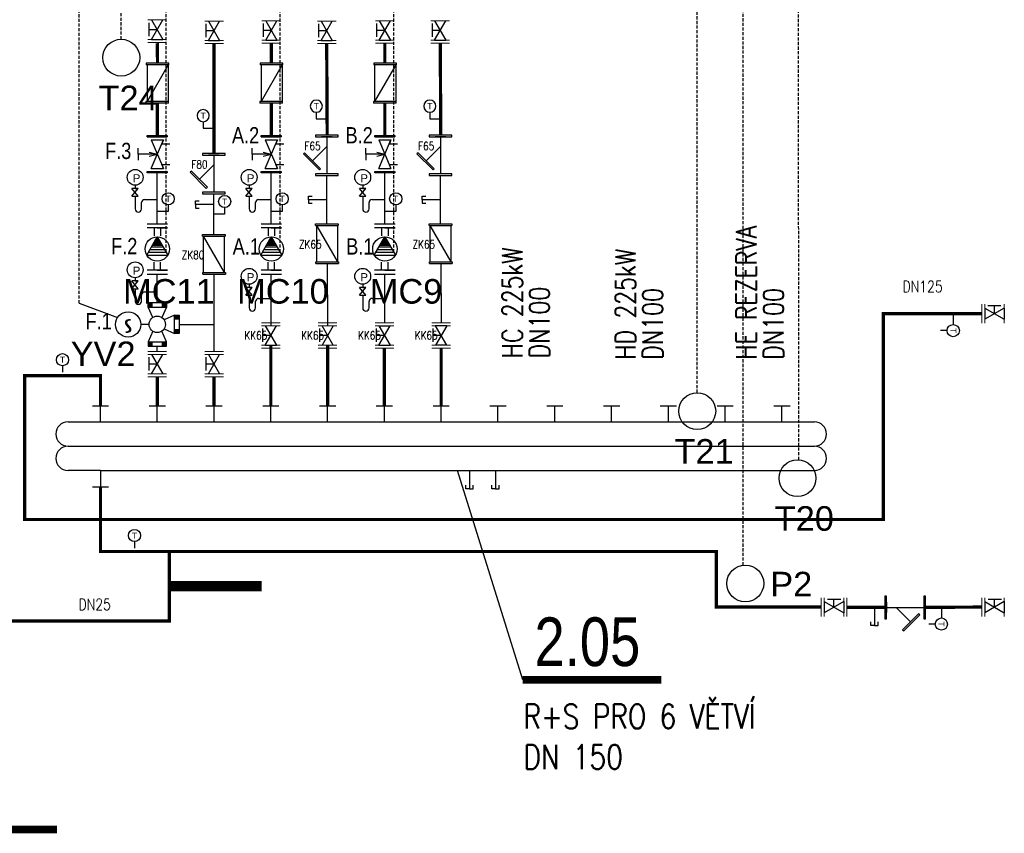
# Model space of a CAD drawing. Header units: millimetres. Extents: x 16 to 2801, y 7797 to 8217.
# Tile 9 of 18: x 2248 to 2328, y 7976 to 8042. Entities that reach past the tile are written whole.
import ezdxf
from ezdxf.enums import TextEntityAlignment as Align

# ---------------------------------------------------------------- set-up
doc = ezdxf.new("R2010")
doc.units = ezdxf.units.MM
for name, pattern in [('ACAD_ISO04W100', [30, 24, -3, 0, -3]), ('DASHED', [19.05, 12.7, -6.35]), ('ČÁRKOVANÁ', [19.05, 12.7, -6.35]), ('ČÁRKOVANÁ2', [0.375, 0.25, -0.125])]:
    doc.linetypes.add(name, pattern=pattern)
for name, color, linetype in [('CH_armatury', 7, 'Continuous'), ('G armatury', 7, 'Continuous'), ('NWT_UT_POZICE', 32, 'Continuous'), ('NWT_UT_PRIV', 1, 'Continuous'), ('NWT_UT_TEXT', 90, 'Continuous'), ('NWT_UT_ZARIZENI', 4, 'Continuous'), ('NWT_UT_ZARIZENÍ', 4, 'Continuous'), ('NWT_UT_ZPÁT', 150, 'DASHED'), ('Přístroje MaR', 1, 'Continuous'), ('UT_POZICE', 1, 'Continuous'), ('UT_SV', 3, 'ACAD_ISO04W100'), ('UT_TEXT', 90, 'Continuous')]:
    doc.layers.add(name, color=color, linetype=linetype)
doc.layers.add('G-TECHOLOGIE', color=6, linetype='Continuous', lineweight=20)
doc.layers.add('NEKO_armatury', color=7, linetype='Continuous', lineweight=25)
doc.styles.add('ARIAL', font='arial.ttf', dxfattribs={"width": 0.8})
doc.styles.add('ROMANS', font='romans.shx', dxfattribs={"width": 0.8})
doc.styles.get("Standard").update_dxf_attribs({"font": 'arial.ttf'})

# ---------------------------------------------------------------- blocks, each defined once
blk = doc.blocks.new('Vypouštěcí ventil')
at = {"layer": 'NEKO_armatury', "color": 0, "lineweight": -3}
for p, q in [((0, 0), (0, -5)), ((-1, -5), (-1, -4)), ((0, -5), (-1, -5)), ((0, -5), (1, -5)), ((1, -5), (1, -4))]:
    blk.add_line(p, q, dxfattribs=at)
blk = doc.blocks.new('TEPLOMĚR')
at = {"layer": 'NEKO_armatury', "color": 0, "lineweight": -3}
blk.add_line((0, 3.75), (0, 1.07), dxfattribs=at)
blk.add_circle((0, 6.25), 2.5, dxfattribs=at)
blk.add_text('T', height=2.5, dxfattribs=at).set_placement((0, 6.25), align=Align.MIDDLE_CENTER)
blk = doc.blocks.new('A$C64BC6BFD')
at = {"layer": 'CH_armatury'}
for p, q in [((-239.1, 32.5), (-239.1, -32.5)), ((-10, 0), (-239.1, 0)), ((-10, 32.5), (-10, -32.5)), ((-69.8, -0.1), (-158.3, -88.4))]:
    blk.add_line(p, q, dxfattribs=at)
for points in [[(-239.1, -70), (-249.1, -70), (-249.1, 70), (-239.1, 70)], [(0, -70), (-10, -70), (-10, 70), (0, 70)], [(-108.8, -137.9), (-115.8, -145), (-214.8, -46), (-207.8, -38.9)]]:
    blk.add_lwpolyline(points, close=True, dxfattribs=at)
blk = doc.blocks.new('MANOMETR SMYČKA')
at = {"layer": 'NEKO_armatury', "lineweight": -3}
for p, q in [((-7.8, 4.55), (-10.4, 4.55)), ((-10.4, 1.3), (-7.8, 4.55)), ((-7.8, 1.3), (-10.4, 4.55)), ((-9.1, 5.85), (-9.1, 4.55)), ((-9.1, 4.55), (-7.8, 4.55)), ((-10.4, 1.3), (-7.8, 1.3)), ((-9.1, 1.3), (-9.1, -3.9)), ((-5.2, 0), (0, 0)), ((-6.5, -3.9), (-6.5, -1.3)), ((-7.8, -5.2), (-7.8, -5.2))]:
    blk.add_line(p, q, dxfattribs=at)
blk.add_circle((-9.1, 9.1), 3.25, dxfattribs=at)
for centre, start, end in [((-7.8, -3.9), 180, 270), ((-7.8, -3.9), 270, 0), ((-5.2, -1.3), 90, 180)]:
    blk.add_arc(centre, 1.3, start, end, dxfattribs=at)
at = {"color": 7}
blk.add_text('P', height=3.35, dxfattribs=at).set_placement((-10.06, 7.04))
blk = doc.blocks.new('ČERPADLO S PLYNULOU ZMĚNOU OTÁČEK (PŘÍRUBOVÉ)')
at = {"layer": 'NEKO_armatury', "lineweight": -3}
blk.add_hatch(color=256, dxfattribs=at).paths.add_polyline_path([(26043.94, 27754.68), (26042.58, 27752.34), (26045.29, 27752.34)])
for p, q in [((26040.79, 27758.68), (26047.09, 27758.68)), ((26047.09, 27757.43), (26040.79, 27757.43)), ((26043.94, 27757.43), (26042.06, 27757.43)), ((26043.94, 27757.43), (26042.94, 27757.43)), ((26042.94, 27757.43), (26042.94, 27755.01)), ((26043.94, 27757.43), (26045.81, 27757.43)), ((26043.94, 27757.43), (26047.09, 27757.43)), ((26043.94, 27757.43), (26044.94, 27757.43)), ((26044.94, 27757.43), (26044.94, 27755.01)), ((26040.69, 27749.05), (26043.94, 27754.68)), ((26043.94, 27754.68), (26047.19, 27749.05)), ((26041.69, 27750.8), (26046.18, 27750.8)), ((26042.12, 27751.53), (26045.76, 27751.53)), ((26042.46, 27752.13), (26045.41, 27752.13)), ((26042.58, 27752.34), (26045.29, 27752.34)), ((26040.69, 27749.05), (26047.19, 27749.05)), ((26041.2, 27749.95), (26046.67, 27749.95)), ((26047.09, 27744.43), (26040.79, 27744.43)), ((26043.94, 27744.43), (26042.06, 27744.43)), ((26042.94, 27744.43), (26042.94, 27746.84)), ((26043.94, 27744.43), (26042.94, 27744.43)), ((26043.94, 27744.43), (26045.81, 27744.43)), ((26043.94, 27744.43), (26047.09, 27744.43)), ((26043.94, 27744.43), (26044.94, 27744.43)), ((26044.94, 27744.43), (26044.94, 27746.84)), ((26040.79, 27743.18), (26047.09, 27743.18))]:
    blk.add_line(p, q, dxfattribs=at)
blk.add_circle((26043.94, 27750.93), 3.75, dxfattribs=at)
blk = doc.blocks.new('ČERPADLO-E PŘÍBUBOVÉ')
at = {"layer": 'NEKO_armatury', "lineweight": -3}
blk.add_blockref('ČERPADLO S PLYNULOU ZMĚNOU OTÁČEK (PŘÍRUBOVÉ)', (-26043.94, -27743.18), dxfattribs=at)
blk = doc.blocks.new('RUČNÍ REGULAČNÍ VENTIL PŘÍRUBOVÝ')
at = {"layer": 'NEKO_armatury', "color": 0, "lineweight": -3}
for p, q in [((-3.08, 10.75), (3.08, 10.75)), ((-1.88, 9.75), (1.88, 9.75)), ((-1.88, 1), (1.88, 9.75)), ((-1.88, 9.75), (1.88, 1)), ((1.88, 9.75), (1.39, 8.6)), ((-5.9, 5.38), (-5.9, 7.25)), ((1.39, 8.6), (3.89, 8.6)), ((-2.5, 5.38), (-5.9, 5.38)), ((-5.9, 5.38), (-5.9, 3.5)), ((-2.5, 5.99), (0, 5.38)), ((-2.5, 4.74), (0, 5.38)), ((0, 5.38), (-2.5, 5.38)), ((-3.08, 0), (3.08, 0)), ((-1.88, 1), (1.88, 1)), ((1.88, 1), (1.4, 2.16)), ((1.4, 2.16), (3.9, 2.16))]:
    blk.add_line(p, q, dxfattribs=at)
at = {"layer": 'NEKO_armatury', "color": 0}
for points in [[(-3.08, 10.75), (-3.08, 11.15), (3.08, 11.15), (3.08, 10.75), (-3.08, 10.75)], [(-3.08, -0.4), (-3.08, 0), (3.08, 0), (3.08, -0.4), (-3.08, -0.4)]]:
    blk.add_lwpolyline(points, dxfattribs=at)
blk = doc.blocks.new('A$C00DB090D')
at = {"layer": 'CH_armatury', "color": 0}
for p, q in [((71.7, 244.6), (-68.3, 244.6)), ((-68.3, 244.6), (-68.3, 234.6)), ((71.7, 234.6), (71.7, 244.6)), ((71.7, 234.6), (-68.3, 234.6)), ((-63.1, 234.6), (-63.1, 10)), ((66.6, 234.6), (-63.1, 10)), ((53, 234.6), (-49.5, 234.6)), ((66.6, 234.6), (66.6, 10)), ((70, 10), (-70, 10)), ((-70, 10), (-70, 0)), ((70, 0), (-70, 0)), ((51.2, 0), (-51.2, 0)), ((70, 0), (70, 10))]:
    blk.add_line(p, q, dxfattribs=at)

msp = doc.modelspace()

# ---------------------------------------------------------------- linework, layer by layer
at = {"layer": 'CH_armatury', "color": 251}
for p, q in [((2273.105, 8032.325, 61940.741), (2272.247, 8032.325, 61940.741)), ((2272.676, 8032.325, 61940.741), (2272.676, 8029.3, 61940.741)), ((2282.345, 8032.325, 61940.741), (2281.487, 8032.325, 61940.741)), ((2281.916, 8032.325, 61940.741), (2281.916, 8029.3, 61940.741)), ((2272.675, 8031.535, 61940.741), (2271.509, 8030.367, 61940.741)), ((2281.915, 8031.535, 61940.741), (2280.749, 8030.367, 61940.741)), ((2263.902, 8030.83, 61940.741), (2263.044, 8030.83, 61940.741)), ((2263.473, 8030.83, 61940.741), (2263.473, 8027.805, 61940.741)), ((2263.471, 8030.041, 61940.741), (2262.306, 8028.873, 61940.741)), ((2273.105, 8029.3, 61940.741), (2272.247, 8029.3, 61940.741)), ((2282.345, 8029.3, 61940.741), (2281.487, 8029.3, 61940.741)), ((2263.902, 8027.805, 61940.741), (2263.044, 8027.805, 61940.741)), ((2271.752, 8025.242, 61940.741), (2273.6, 8025.242, 61940.741)), ((2271.752, 8025.11, 61940.741), (2271.752, 8025.242, 61940.741)), ((2271.752, 8025.11, 61940.741), (2273.6, 8025.11, 61940.741)), ((2271.82, 8025.11, 61940.741), (2271.82, 8022.144, 61940.741)), ((2271.82, 8025.11, 61940.741), (2273.532, 8022.144, 61940.741)), ((2272, 8025.11, 61940.741), (2273.353, 8025.11, 61940.741)), ((2273.532, 8025.11, 61940.741), (2273.532, 8022.144, 61940.741)), ((2273.6, 8025.242, 61940.741), (2273.6, 8025.11, 61940.741)), ((2280.992, 8025.242, 61940.741), (2282.84, 8025.242, 61940.741)), ((2280.992, 8025.11, 61940.741), (2280.992, 8025.242, 61940.741)), ((2280.992, 8025.11, 61940.741), (2282.84, 8025.11, 61940.741)), ((2281.06, 8025.11, 61940.741), (2281.06, 8022.144, 61940.741)), ((2281.06, 8025.11, 61940.741), (2282.772, 8022.144, 61940.741)), ((2281.24, 8025.11, 61940.741), (2282.593, 8025.11, 61940.741)), ((2282.772, 8025.11, 61940.741), (2282.772, 8022.144, 61940.741)), ((2282.84, 8025.242, 61940.741), (2282.84, 8025.11, 61940.741)), ((2262.549, 8024.379, 61940.741), (2264.397, 8024.379, 61940.741)), ((2262.549, 8024.247, 61940.741), (2262.549, 8024.379, 61940.741)), ((2262.549, 8024.247, 61940.741), (2264.397, 8024.247, 61940.741)), ((2262.617, 8024.247, 61940.741), (2262.617, 8021.282, 61940.741)), ((2262.617, 8024.247, 61940.741), (2264.329, 8021.282, 61940.741)), ((2262.796, 8024.247, 61940.741), (2264.149, 8024.247, 61940.741)), ((2264.329, 8024.247, 61940.741), (2264.329, 8021.282, 61940.741)), ((2264.397, 8024.379, 61940.741), (2264.397, 8024.247, 61940.741)), ((2271.775, 8022.144, 61940.741), (2273.623, 8022.144, 61940.741)), ((2271.775, 8022.012, 61940.741), (2271.775, 8022.144, 61940.741)), ((2271.775, 8022.012, 61940.741), (2273.623, 8022.012, 61940.741)), ((2272.022, 8022.012, 61940.741), (2273.375, 8022.012, 61940.741)), ((2273.623, 8022.144, 61940.741), (2273.623, 8022.012, 61940.741)), ((2281.015, 8022.144, 61940.741), (2282.863, 8022.144, 61940.741)), ((2281.015, 8022.012, 61940.741), (2281.015, 8022.144, 61940.741)), ((2281.015, 8022.012, 61940.741), (2282.863, 8022.012, 61940.741)), ((2281.262, 8022.012, 61940.741), (2282.615, 8022.012, 61940.741)), ((2282.863, 8022.144, 61940.741), (2282.863, 8022.012, 61940.741)), ((2262.571, 8021.282, 61940.741), (2264.419, 8021.282, 61940.741)), ((2262.571, 8021.15, 61940.741), (2262.571, 8021.282, 61940.741)), ((2262.571, 8021.15, 61940.741), (2264.419, 8021.15, 61940.741)), ((2262.819, 8021.15, 61940.741), (2264.172, 8021.15, 61940.741)), ((2264.419, 8021.282, 61940.741), (2264.419, 8021.15, 61940.741))]:
    msp.add_line(p, q, dxfattribs=at)
at = {"layer": 'CH_armatury', "color": 251, "elevation": 61940.741}
for points in [[(2271.752, 8032.457), (2271.752, 8032.325), (2273.6, 8032.325), (2273.6, 8032.457)], [(2280.992, 8032.457), (2280.992, 8032.325), (2282.84, 8032.325), (2282.84, 8032.457)], [(2270.856, 8031.021), (2270.763, 8030.927), (2272.069, 8029.621), (2272.163, 8029.714)], [(2280.096, 8031.021), (2280.003, 8030.927), (2281.309, 8029.621), (2281.403, 8029.714)], [(2262.549, 8030.962), (2262.549, 8030.83), (2264.397, 8030.83), (2264.397, 8030.962)], [(2261.652, 8029.526), (2261.559, 8029.433), (2262.866, 8028.126), (2262.959, 8028.219)], [(2271.752, 8029.3), (2271.752, 8029.168), (2273.6, 8029.168), (2273.6, 8029.3)], [(2280.992, 8029.3), (2280.992, 8029.168), (2282.84, 8029.168), (2282.84, 8029.3)], [(2262.549, 8027.805), (2262.549, 8027.673), (2264.397, 8027.673), (2264.397, 8027.805)]]:
    msp.add_lwpolyline(points, close=True, dxfattribs=at)
at = {"layer": 'G armatury', "color": 251}
for p, q in [((2258.23, 8040.522, 61940.741), (2258.23, 8041.598, 61940.741)), ((2258.418, 8041.828, 61940.741), (2259.332, 8040.246, 61940.741)), ((2258.418, 8040.246, 61940.741), (2259.332, 8041.828, 61940.741)), ((2262.85, 8040.433, 61940.741), (2262.85, 8041.51, 61940.741)), ((2263.038, 8041.739, 61940.741), (2263.952, 8040.157, 61940.741)), ((2263.038, 8040.157, 61940.741), (2263.952, 8041.739, 61940.741)), ((2267.507, 8040.458, 61940.741), (2267.507, 8041.534, 61940.741)), ((2267.695, 8041.764, 61940.741), (2268.609, 8040.182, 61940.741)), ((2267.695, 8040.182, 61940.741), (2268.609, 8041.764, 61940.741)), ((2272.015, 8040.433, 61940.741), (2272.015, 8041.51, 61940.741)), ((2272.204, 8041.739, 61940.741), (2273.117, 8040.157, 61940.741)), ((2272.204, 8040.157, 61940.741), (2273.117, 8041.739, 61940.741)), ((2276.747, 8040.458, 61940.741), (2276.747, 8041.534, 61940.741)), ((2276.935, 8041.764, 61940.741), (2277.849, 8040.182, 61940.741)), ((2276.935, 8040.182, 61940.741), (2277.849, 8041.764, 61940.741)), ((2281.255, 8040.458, 61940.741), (2281.255, 8041.534, 61940.741)), ((2281.443, 8041.764, 61940.741), (2282.357, 8040.182, 61940.741)), ((2281.443, 8040.182, 61940.741), (2282.357, 8041.764, 61940.741)), ((2258.875, 8041.037, 61940.741), (2258.23, 8041.037, 61940.741)), ((2263.495, 8040.948, 61940.741), (2262.85, 8040.948, 61940.741)), ((2268.152, 8040.973, 61940.741), (2267.507, 8040.973, 61940.741)), ((2272.66, 8040.948, 61940.741), (2272.015, 8040.948, 61940.741)), ((2277.392, 8040.973, 61940.741), (2276.747, 8040.973, 61940.741)), ((2281.9, 8040.973, 61940.741), (2281.255, 8040.973, 61940.741)), ((2258.418, 8040.246, 61940.741), (2259.332, 8040.246, 61940.741)), ((2263.038, 8040.157, 61940.741), (2263.952, 8040.157, 61940.741)), ((2267.695, 8040.182, 61940.741), (2268.609, 8040.182, 61940.741)), ((2272.204, 8040.157, 61940.741), (2273.117, 8040.157, 61940.741)), ((2276.935, 8040.182, 61940.741), (2277.849, 8040.182, 61940.741)), ((2281.443, 8040.182, 61940.741), (2282.357, 8040.182, 61940.741)), ((2326.203, 8018.385, 61940.741), (2326.203, 8017.471, 61940.741)), ((2326.203, 8018.385, 61940.741), (2327.785, 8017.471, 61940.741)), ((2327.785, 8018.385, 61940.741), (2326.203, 8017.471, 61940.741)), ((2327.51, 8018.573, 61940.741), (2326.433, 8018.573, 61940.741)), ((2326.994, 8017.928, 61940.741), (2326.994, 8018.573, 61940.741)), ((2327.785, 8018.385, 61940.741), (2327.785, 8017.471, 61940.741)), ((2267.47, 8015.642, 61940.741), (2267.47, 8016.718, 61940.741)), ((2267.659, 8016.948, 61940.741), (2268.572, 8015.366, 61940.741)), ((2267.659, 8015.366, 61940.741), (2268.572, 8016.948, 61940.741)), ((2272.09, 8015.642, 61940.741), (2272.09, 8016.718, 61940.741)), ((2273.192, 8016.948, 61940.741), (2272.279, 8015.366, 61940.741)), ((2273.192, 8015.366, 61940.741), (2272.279, 8016.948, 61940.741)), ((2276.71, 8015.642, 61940.741), (2276.71, 8016.718, 61940.741)), ((2276.899, 8016.948, 61940.741), (2277.812, 8016.948, 61940.741)), ((2276.899, 8016.948, 61940.741), (2277.812, 8015.366, 61940.741)), ((2276.899, 8015.366, 61940.741), (2277.812, 8016.948, 61940.741)), ((2281.33, 8015.642, 61940.741), (2281.33, 8016.718, 61940.741)), ((2282.432, 8016.948, 61940.741), (2281.519, 8016.948, 61940.741)), ((2282.432, 8016.948, 61940.741), (2281.519, 8015.366, 61940.741)), ((2282.432, 8015.366, 61940.741), (2281.519, 8016.948, 61940.741)), ((2268.115, 8016.157, 61940.741), (2267.47, 8016.157, 61940.741)), ((2272.735, 8016.157, 61940.741), (2272.09, 8016.157, 61940.741)), ((2277.355, 8016.157, 61940.741), (2276.71, 8016.157, 61940.741)), ((2281.975, 8016.157, 61940.741), (2281.33, 8016.157, 61940.741)), ((2267.659, 8015.366, 61940.741), (2268.572, 8015.366, 61940.741)), ((2276.899, 8015.366, 61940.741), (2277.812, 8015.366, 61940.741)), ((2282.432, 8015.366, 61940.741), (2281.519, 8015.366, 61940.741)), ((2258.23, 8013.301, 61940.741), (2258.23, 8014.377, 61940.741)), ((2258.419, 8014.607, 61940.741), (2259.332, 8013.025, 61940.741)), ((2258.419, 8013.025, 61940.741), (2259.332, 8014.607, 61940.741)), ((2262.85, 8013.301, 61940.741), (2262.85, 8014.377, 61940.741)), ((2263.039, 8014.607, 61940.741), (2263.952, 8013.025, 61940.741)), ((2263.039, 8013.025, 61940.741), (2263.952, 8014.607, 61940.741)), ((2258.875, 8013.816, 61940.741), (2258.23, 8013.816, 61940.741)), ((2263.495, 8013.816, 61940.741), (2262.85, 8013.816, 61940.741)), ((2314.721, 7994.509, 61940.741), (2313.139, 7993.596, 61940.741)), ((2313.139, 7994.509, 61940.741), (2313.139, 7993.596, 61940.741)), ((2313.139, 7994.509, 61940.741), (2314.721, 7993.596, 61940.741)), ((2313.415, 7994.698, 61940.741), (2314.492, 7994.698, 61940.741)), ((2313.93, 7994.053, 61940.741), (2313.93, 7994.698, 61940.741)), ((2314.721, 7994.509, 61940.741), (2314.721, 7993.596, 61940.741)), ((2327.785, 7994.509, 61940.741), (2326.203, 7993.596, 61940.741)), ((2326.203, 7994.509, 61940.741), (2326.203, 7993.596, 61940.741)), ((2326.203, 7994.509, 61940.741), (2327.785, 7993.596, 61940.741)), ((2326.479, 7994.698, 61940.741), (2327.556, 7994.698, 61940.741)), ((2326.994, 7994.053, 61940.741), (2326.994, 7994.698, 61940.741)), ((2327.785, 7994.509, 61940.741), (2327.785, 7993.596, 61940.741))]:
    msp.add_line(p, q, dxfattribs=at)
at = {"layer": 'G-TECHOLOGIE', "color": 251}
for p, q in [((2259.636, 8041.828, 61940.741), (2258.114, 8041.828, 61940.741)), ((2264.256, 8041.739, 61940.741), (2262.734, 8041.739, 61940.741)), ((2268.913, 8041.764, 61940.741), (2267.391, 8041.764, 61940.741)), ((2273.422, 8041.739, 61940.741), (2271.899, 8041.739, 61940.741)), ((2278.153, 8041.764, 61940.741), (2276.631, 8041.764, 61940.741)), ((2282.661, 8041.764, 61940.741), (2281.139, 8041.764, 61940.741)), ((2259.636, 8040.246, 61940.741), (2258.114, 8040.246, 61940.741)), ((2259.636, 8040.005, 61940.741), (2258.114, 8040.005, 61940.741)), ((2259.636, 8040.005, 61940.741), (2258.114, 8040.005, 61940.741)), ((2264.256, 8040.157, 61940.741), (2262.734, 8040.157, 61940.741)), ((2264.256, 8039.916, 61940.741), (2262.734, 8039.916, 61940.741)), ((2264.256, 8039.916, 61940.741), (2262.734, 8039.916, 61940.741)), ((2268.913, 8040.182, 61940.741), (2267.391, 8040.182, 61940.741)), ((2268.913, 8039.94, 61940.741), (2267.391, 8039.94, 61940.741)), ((2268.913, 8039.94, 61940.741), (2267.391, 8039.94, 61940.741)), ((2273.422, 8040.157, 61940.741), (2271.899, 8040.157, 61940.741)), ((2273.422, 8039.916, 61940.741), (2271.899, 8039.916, 61940.741)), ((2273.422, 8039.916, 61940.741), (2271.899, 8039.916, 61940.741)), ((2278.153, 8040.182, 61940.741), (2276.631, 8040.182, 61940.741)), ((2278.153, 8039.94, 61940.741), (2276.631, 8039.94, 61940.741)), ((2278.153, 8039.94, 61940.741), (2276.631, 8039.94, 61940.741)), ((2282.661, 8040.182, 61940.741), (2281.139, 8040.182, 61940.741)), ((2282.661, 8039.94, 61940.741), (2281.139, 8039.94, 61940.741)), ((2282.661, 8039.94, 61940.741), (2281.139, 8039.94, 61940.741)), ((2325.962, 8017.167, 61940.741), (2325.962, 8018.689, 61940.741)), ((2326.203, 8017.167, 61940.741), (2326.203, 8018.689, 61940.741)), ((2326.203, 8017.167, 61940.741), (2326.203, 8018.689, 61940.741)), ((2326.203, 8017.167, 61940.741), (2326.203, 8018.689, 61940.741)), ((2327.785, 8017.167, 61940.741), (2327.785, 8018.689, 61940.741)), ((2268.877, 8017.19, 61940.741), (2267.354, 8017.19, 61940.741)), ((2268.877, 8016.948, 61940.741), (2267.354, 8016.948, 61940.741)), ((2268.877, 8016.948, 61940.741), (2267.354, 8016.948, 61940.741)), ((2268.877, 8016.948, 61940.741), (2267.354, 8016.948, 61940.741)), ((2271.974, 8017.19, 61940.741), (2273.497, 8017.19, 61940.741)), ((2271.974, 8016.948, 61940.741), (2273.497, 8016.948, 61940.741)), ((2271.974, 8016.948, 61940.741), (2273.497, 8016.948, 61940.741)), ((2271.974, 8016.948, 61940.741), (2273.497, 8016.948, 61940.741)), ((2278.117, 8017.19, 61940.741), (2276.594, 8017.19, 61940.741)), ((2278.117, 8016.948, 61940.741), (2276.594, 8016.948, 61940.741)), ((2278.117, 8016.948, 61940.741), (2276.594, 8016.948, 61940.741)), ((2278.117, 8016.948, 61940.741), (2276.594, 8016.948, 61940.741)), ((2281.214, 8017.19, 61940.741), (2282.737, 8017.19, 61940.741)), ((2281.214, 8016.948, 61940.741), (2282.737, 8016.948, 61940.741)), ((2281.214, 8016.948, 61940.741), (2282.737, 8016.948, 61940.741)), ((2281.214, 8016.948, 61940.741), (2282.737, 8016.948, 61940.741)), ((2268.877, 8015.366, 61940.741), (2267.354, 8015.366, 61940.741)), ((2268.877, 8015.125, 61940.741), (2267.354, 8015.125, 61940.741)), ((2268.877, 8015.125, 61940.741), (2267.354, 8015.125, 61940.741)), ((2271.974, 8015.366, 61940.741), (2273.497, 8015.366, 61940.741)), ((2271.974, 8015.125, 61940.741), (2273.497, 8015.125, 61940.741)), ((2271.974, 8015.125, 61940.741), (2273.497, 8015.125, 61940.741)), ((2278.117, 8015.366, 61940.741), (2276.594, 8015.366, 61940.741)), ((2278.117, 8015.125, 61940.741), (2276.594, 8015.125, 61940.741)), ((2278.117, 8015.125, 61940.741), (2276.594, 8015.125, 61940.741)), ((2281.214, 8015.366, 61940.741), (2282.737, 8015.366, 61940.741)), ((2281.214, 8015.125, 61940.741), (2282.737, 8015.125, 61940.741)), ((2281.214, 8015.125, 61940.741), (2282.737, 8015.125, 61940.741)), ((2259.637, 8014.848, 61940.741), (2258.114, 8014.848, 61940.741)), ((2259.637, 8014.607, 61940.741), (2258.114, 8014.607, 61940.741)), ((2259.637, 8014.607, 61940.741), (2258.114, 8014.607, 61940.741)), ((2259.637, 8014.607, 61940.741), (2258.114, 8014.607, 61940.741)), ((2264.257, 8014.848, 61940.741), (2262.734, 8014.848, 61940.741)), ((2264.257, 8014.607, 61940.741), (2262.734, 8014.607, 61940.741)), ((2264.257, 8014.607, 61940.741), (2262.734, 8014.607, 61940.741)), ((2264.257, 8014.607, 61940.741), (2262.734, 8014.607, 61940.741)), ((2259.637, 8013.025, 61940.741), (2258.114, 8013.025, 61940.741)), ((2259.637, 8012.784, 61940.741), (2258.114, 8012.784, 61940.741)), ((2259.637, 8012.784, 61940.741), (2258.114, 8012.784, 61940.741)), ((2264.257, 8013.025, 61940.741), (2262.734, 8013.025, 61940.741)), ((2264.257, 8012.784, 61940.741), (2262.734, 8012.784, 61940.741)), ((2264.257, 8012.784, 61940.741), (2262.734, 8012.784, 61940.741)), ((2312.898, 7993.291, 61940.741), (2312.898, 7994.814, 61940.741)), ((2312.898, 7993.291, 61940.741), (2312.898, 7994.814, 61940.741)), ((2313.139, 7993.291, 61940.741), (2313.139, 7994.814, 61940.741)), ((2314.721, 7993.291, 61940.741), (2314.721, 7994.814, 61940.741)), ((2314.721, 7993.291, 61940.741), (2314.721, 7994.814, 61940.741)), ((2314.721, 7993.291, 61940.741), (2314.721, 7994.814, 61940.741)), ((2314.963, 7993.291, 61940.741), (2314.963, 7994.814, 61940.741)), ((2325.962, 7993.291, 61940.741), (2325.962, 7994.814, 61940.741)), ((2325.962, 7993.291, 61940.741), (2325.962, 7994.814, 61940.741)), ((2326.203, 7993.291, 61940.741), (2326.203, 7994.814, 61940.741)), ((2327.785, 7993.291, 61940.741), (2327.785, 7994.814, 61940.741)), ((2327.785, 7993.291, 61940.741), (2327.785, 7994.814, 61940.741)), ((2327.785, 7993.291, 61940.741), (2327.785, 7994.814, 61940.741))]:
    msp.add_line(p, q, dxfattribs=at)
at = {"layer": 'NEKO_armatury', "color": 251}
for p, q in [((2271.814, 8033.786, 61940.741), (2272.699, 8033.786, 61940.741)), ((2281.054, 8033.786, 61940.741), (2281.939, 8033.786, 61940.741)), ((2262.61, 8033.016, 61940.741), (2263.495, 8033.016, 61940.741)), ((2259.761, 8026.25, 61940.741), (2258.875, 8026.25, 61940.741)), ((2269.037, 8026.25, 61940.741), (2268.152, 8026.25, 61940.741)), ((2278.277, 8026.25, 61940.741), (2277.392, 8026.25, 61940.741)), ((2264.358, 8026.026, 61940.741), (2263.473, 8026.026, 61940.741))]:
    msp.add_line(p, q, dxfattribs=at)
at = {"layer": 'NEKO_armatury', "color": 251, "elevation": 61940.741}
for points in [[(2323.66, 8017.043), (2323.66, 8017.928)], [(2322.693, 7993.167), (2322.693, 7994.053)]]:
    msp.add_lwpolyline(points, dxfattribs=at)
at = {"layer": 'NWT_UT_PRIV', "color": 251}
for p, q in [((2258.875, 8025.242, 61940.741), (2258.875, 8029.512, 61940.741)), ((2277.392, 8025.242, 61940.741), (2277.392, 8029.512, 61940.741)), ((2268.152, 8025.242, 61940.741), (2268.152, 8029.381, 61940.741)), ((2258.875, 8018.84, 61940.741), (2258.875, 8021.15, 61940.741)), ((2268.152, 8016.948, 61940.741), (2268.152, 8021.15, 61940.741)), ((2277.392, 8017.19, 61940.741), (2277.392, 8021.15, 61940.741)), ((2260.657, 8017.058, 61940.741), (2263.495, 8017.058, 61940.741)), ((2258.875, 8014.848, 61940.741), (2258.875, 8015.276, 61940.741))]:
    msp.add_line(p, q, dxfattribs=at)
at = {"layer": 'NWT_UT_PRIV', "color": 251, "const_width": 0.264, "elevation": 61940.741}
for points in [[(2258.898, 8038.3), (2258.875, 8039.94)], [(2268.152, 8038.3), (2268.152, 8039.94)], [(2277.392, 8038.3), (2277.392, 8039.94)], [(2258.875, 8032.431), (2258.875, 8035.071)], [(2268.152, 8032.431), (2268.152, 8035.071)], [(2277.392, 8032.431), (2277.392, 8035.071)], [(2325.962, 8017.928), (2317.937, 8017.928), (2317.937, 8001.178), (2248.079, 8001.178), (2248.079, 8012.888), (2254.255, 8012.888), (2254.255, 8010.442)], [(2268.115, 8015.366), (2268.115, 8010.442)], [(2277.355, 8015.125), (2277.355, 8010.442)], [(2258.875, 8012.784), (2258.875, 8010.442)]]:
    msp.add_lwpolyline(points, dxfattribs=at)
at = {"layer": 'NWT_UT_TEXT', "color": 251, "elevation": 61940.741}
msp.add_lwpolyline([(2288.612, 7988.141), (2283.295, 8005.162)], dxfattribs=at)
at = {"layer": 'NWT_UT_TEXT', "color": 251, "const_width": 0.626, "elevation": 61940.741}
for points in [[(2288.612, 7988.141), (2299.871, 7988.141)], [(2239.469, 7975.956), (2250.729, 7975.956)]]:
    msp.add_lwpolyline(points, dxfattribs=at)
at = {"layer": 'NWT_UT_ZARIZENI', "color": 251, "elevation": 61940.741}
for points in [[(2253.595, 8010.442), (2254.915, 8010.442)], [(2254.255, 8009.122), (2254.255, 8010.442)], [(2258.215, 8010.442), (2259.535, 8010.442)], [(2258.875, 8009.122), (2258.875, 8010.442)], [(2262.835, 8010.442), (2264.155, 8010.442)], [(2263.495, 8009.122), (2263.495, 8010.442)], [(2267.455, 8010.442), (2268.775, 8010.442)], [(2268.115, 8009.122), (2268.115, 8010.442)], [(2272.075, 8010.442), (2273.395, 8010.442)], [(2272.735, 8009.122), (2272.735, 8010.442)], [(2276.695, 8010.442), (2278.015, 8010.442)], [(2276.695, 8010.442), (2278.015, 8010.442)], [(2277.355, 8009.122), (2277.355, 8010.442)], [(2281.315, 8010.442), (2282.635, 8010.442)], [(2281.975, 8009.122), (2281.975, 8010.442)], [(2285.935, 8010.442), (2287.255, 8010.442)], [(2286.595, 8009.122), (2286.595, 8010.442)], [(2290.555, 8010.442), (2291.875, 8010.442)], [(2291.215, 8009.122), (2291.215, 8010.442)], [(2295.175, 8010.442), (2296.495, 8010.442)], [(2295.835, 8009.122), (2295.835, 8010.442)], [(2299.795, 8010.442), (2301.115, 8010.442)], [(2300.455, 8009.122), (2300.455, 8010.442)], [(2304.415, 8010.442), (2305.735, 8010.442)], [(2305.075, 8009.122), (2305.075, 8010.442)], [(2309.035, 8010.442), (2310.355, 8010.442)], [(2309.695, 8009.122), (2309.695, 8010.442)], [(2251.615, 8009.122), (2312.335, 8009.122)], [(2251.615, 8007.142), (2312.335, 8007.142)], [(2254.255, 8005.162), (2251.615, 8005.162)], [(2254.255, 8005.162), (2312.335, 8005.162)], [(2254.255, 8005.162), (2254.255, 8003.842)], [(2253.595, 8003.842), (2254.915, 8003.842)]]:
    msp.add_lwpolyline(points, dxfattribs=at)
at = {"layer": 'NWT_UT_ZARIZENI', "color": 251}
for centre, start, end in [((2251.615, 8008.132, 61940.741), 90, 270), ((2312.335, 8008.132, 61940.741), 270, 90), ((2251.615, 8006.152, 61940.741), 90, 270), ((2312.335, 8006.152, 61940.741), 270, 90)]:
    msp.add_arc(centre, 0.99, start, end, dxfattribs=at)
at = {"layer": 'NWT_UT_ZARIZENÍ', "color": 251}
for p, q in [((2258.133, 8018.469, 61940.741), (2258.133, 8018.84, 61940.741)), ((2258.133, 8018.84, 61940.741), (2259.618, 8018.84, 61940.741)), ((2258.505, 8017.614, 61940.741), (2258.133, 8018.469, 61940.741)), ((2258.133, 8018.469, 61940.741), (2259.618, 8018.469, 61940.741)), ((2259.618, 8018.469, 61940.741), (2259.246, 8017.614, 61940.741)), ((2259.618, 8018.84, 61940.741), (2259.618, 8018.469, 61940.741)), ((2260.286, 8017.801, 61940.741), (2259.431, 8017.429, 61940.741)), ((2260.286, 8016.316, 61940.741), (2260.286, 8017.801, 61940.741)), ((2260.286, 8017.801, 61940.741), (2260.657, 8017.801, 61940.741)), ((2260.657, 8017.801, 61940.741), (2260.657, 8016.316, 61940.741)), ((2259.431, 8016.688, 61940.741), (2260.286, 8016.316, 61940.741)), ((2258.505, 8016.502, 61940.741), (2258.133, 8015.648, 61940.741)), ((2259.618, 8015.648, 61940.741), (2259.246, 8016.502, 61940.741)), ((2260.657, 8016.316, 61940.741), (2260.286, 8016.316, 61940.741)), ((2258.133, 8015.648, 61940.741), (2258.133, 8015.276, 61940.741)), ((2258.133, 8015.648, 61940.741), (2259.618, 8015.648, 61940.741)), ((2258.133, 8015.276, 61940.741), (2259.618, 8015.276, 61940.741)), ((2259.618, 8015.276, 61940.741), (2259.618, 8015.648, 61940.741))]:
    msp.add_line(p, q, dxfattribs=at)
at = {"layer": 'NWT_UT_ZARIZENÍ', "color": 10}
msp.add_line((2258.207, 8017.051, 61940.741), (2257.536, 8017.051, 61940.741), dxfattribs=at)
msp.add_circle((2256.507, 8017.051, 61940.741), 1.029, dxfattribs=at)
at = {"layer": 'NWT_UT_ZARIZENÍ', "color": 251}
msp.add_circle((2258.875, 8017.058, 61940.741), 0.668, dxfattribs=at)
for points in [[(2258.133, 8018.469, 61940.741), (2258.504, 8018.469, 61940.741), (2258.133, 8018.84, 61940.741), (2258.504, 8018.84, 61940.741)], [(2259.247, 8018.469, 61940.741), (2259.618, 8018.469, 61940.741), (2259.247, 8018.84, 61940.741), (2259.618, 8018.84, 61940.741)], [(2260.286, 8017.43, 61940.741), (2260.286, 8017.801, 61940.741), (2260.657, 8017.43, 61940.741), (2260.657, 8017.801, 61940.741)], [(2260.657, 8016.316, 61940.741), (2260.657, 8016.687, 61940.741), (2260.286, 8016.316, 61940.741), (2260.286, 8016.687, 61940.741)], [(2258.133, 8015.648, 61940.741), (2258.504, 8015.648, 61940.741), (2258.133, 8015.276, 61940.741), (2258.504, 8015.276, 61940.741)], [(2259.247, 8015.648, 61940.741), (2259.618, 8015.648, 61940.741), (2259.247, 8015.276, 61940.741), (2259.618, 8015.276, 61940.741)]]:
    msp.add_solid(points, dxfattribs=at)
at = {"layer": 'NWT_UT_ZPÁT', "color": 251}
for p, q in [((2272.676, 8025.242, 61940.741), (2272.676, 8029.168, 61940.741)), ((2281.916, 8025.242, 61940.741), (2281.916, 8029.168, 61940.741)), ((2263.473, 8024.379, 61940.741), (2263.473, 8027.673, 61940.741)), ((2272.699, 8022.012, 61940.741), (2272.735, 8016.948, 61940.741)), ((2281.939, 8022.012, 61940.741), (2281.975, 8017.19, 61940.741)), ((2263.495, 8014.848, 61940.741), (2263.495, 8021.15, 61940.741))]:
    msp.add_line(p, q, dxfattribs=at)
at = {"layer": 'NWT_UT_ZPÁT', "color": 251, "const_width": 0.264, "elevation": 61940.741}
for points in [[(2263.495, 8030.962), (2263.495, 8039.94)], [(2272.699, 8032.457), (2272.66, 8039.94)], [(2281.939, 8032.457), (2281.9, 8039.94)], [(2272.735, 8015.366), (2272.735, 8010.442)], [(2281.975, 8015.125), (2281.975, 8010.442)], [(2263.495, 8012.776), (2263.495, 8010.442)]]:
    msp.add_lwpolyline(points, dxfattribs=at)
at = {"layer": 'NWT_UT_ZPÁT', "color": 251, "ltscale": 0.25, "const_width": 0.264, "elevation": 61940.741}
for points in [[(2312.898, 7994.053), (2311.464, 7994.053), (2304.351, 7994.053), (2304.351, 7998.579), (2254.255, 7998.579), (2254.255, 8003.842)], [(2259.858, 7998.579), (2259.858, 7992.926), (2239.752, 7992.926)], [(2318.075, 7994.03), (2314.963, 7994.03)], [(2321.364, 7994.03), (2325.962, 7994.053)]]:
    msp.add_lwpolyline(points, dxfattribs=at)
at = {"layer": 'Přístroje MaR', "linetype": 'ČÁRKOVANÁ2'}
for p, q in [((2255.948, 8040.261, 61940.741), (2256.042, 8182.397, 62252.001)), ((2302.805, 8011.499, 61940.741), (2302.838, 8182.397, 62252.001)), ((2306.544, 7997.463, 61940.741), (2306.581, 8182.397, 62252.001)), ((2311.062, 8006.036, 61940.741), (2311.005, 8182.397, 62252.001)), ((2259.597, 8022.936, 61940.741), (2259.587, 8172.397, 62252.001)), ((2268.874, 8022.936, 61940.741), (2268.946, 8172.397, 62252.001)), ((2278.114, 8022.936, 61940.741), (2278.135, 8172.397, 62252.001)), ((2252.52, 8018.788, 61940.741), (2252.52, 8162.397, 62252.001))]:
    msp.add_line(p, q, dxfattribs=at)
at = {"layer": 'Přístroje MaR'}
msp.add_line((2252.52, 8018.788, 61940.741), (2255.644, 8017.612, 61940.741), dxfattribs=at)
for centre in [(2255.948, 8038.761, 61940.741), (2302.805, 8009.999, 61940.741), (2310.958, 8004.54, 61940.741), (2306.716, 7995.973, 61940.741)]:
    msp.add_circle(centre, 1.5, dxfattribs=at)
at = {"layer": 'UT_SV', "color": 251, "ltscale": 8, "const_width": 0.864, "elevation": 61940.741}
msp.add_lwpolyline([(2259.858, 7995.753), (2267.375, 7995.753)], dxfattribs=at)

# ---------------------------------------------------------------- block references
at = {"color": 251, "xscale": -0.0132, "yscale": 0.0132, "zscale": 0.0132}
msp.add_blockref('A$C64BC6BFD', (2318.075, 7994.03, 61940.741), dxfattribs=at)
at = {"layer": 'NEKO_armatury', "color": 251, "linetype": 'ČÁRKOVANÁ', "xscale": 0.0132, "yscale": 0.0132, "zscale": 0.0132}
msp.add_blockref('A$C00DB090D', (2258.875, 8035.071, 61940.741), dxfattribs=at)
at = {"layer": 'NEKO_armatury', "color": 251, "linetype": 'ČÁRKOVANÁ', "xscale": 0.01319999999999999, "yscale": 0.0132, "zscale": 0.0132, "rotation": 359.9999992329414}
for p in [(2268.152, 8035.071, 61940.741), (2277.392, 8035.071, 61940.741)]:
    msp.add_blockref('A$C00DB090D', p, dxfattribs=at)
at = {"layer": 'NEKO_armatury', "color": 251}
for name, p, xscale, yscale, zscale in [('TEPLOMĚR', (2271.814, 8033.574, 61940.741), -0.198, 0.198, 0.198), ('TEPLOMĚR', (2281.054, 8033.574, 61940.741), -0.198, 0.198, 0.198), ('TEPLOMĚR', (2262.61, 8032.804, 61940.741), -0.198, 0.198, 0.198), ('RUČNÍ REGULAČNÍ VENTIL PŘÍRUBOVÝ', (2258.875, 8029.487, 61940.741), 0.264, 0.264, 0.264), ('MANOMETR SMYČKA', (2258.875, 8027.222, 61940.741), 0.198, 0.198, 0.198), ('TEPLOMĚR', (2259.761, 8026.038, 61940.741), 0.198, 0.198, 0.198), ('ČERPADLO-E PŘÍBUBOVÉ', (2258.875, 8021.15, 61940.741), 0.264, 0.264, 0.264), ('MANOMETR SMYČKA', (2258.875, 8019.698, 61940.741), 0.198, 0.198, 0.198), ('TEPLOMĚR', (2251.167, 8012.944, 61940.741), 0.198, 0.198, 0.198), ('Vypouštěcí ventil', (2284.285, 8005.162, 61940.741), -0.297, 0.297, 0.297), ('Vypouštěcí ventil', (2286.398, 8005.162, 61940.741), -0.297, 0.297, 0.297), ('TEPLOMĚR', (2257.029, 7998.635, 61940.741), 0.198, 0.198, 0.198), ('Vypouštěcí ventil', (2317.219, 7994.03, 61940.741), 0.297, 0.297, 0.297)]:
    msp.add_blockref(name, p, dxfattribs=dict(at, xscale=xscale, yscale=yscale, zscale=zscale))
for name, p, xscale, yscale, zscale, rotation in [('RUČNÍ REGULAČNÍ VENTIL PŘÍRUBOVÝ', (2268.152, 8029.487, 61940.741), 0.2640000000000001, 0.264, 0.264, 359.9999992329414), ('RUČNÍ REGULAČNÍ VENTIL PŘÍRUBOVÝ', (2277.392, 8029.487, 61940.741), 0.2640000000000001, 0.264, 0.264, 359.9999992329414), ('MANOMETR SMYČKA', (2268.152, 8027.222, 61940.741), 0.198, 0.198, 0.198, 359.9999992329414), ('MANOMETR SMYČKA', (2277.392, 8027.222, 61940.741), 0.198, 0.198, 0.198, 359.9999992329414), ('Vypouštěcí ventil', (2263.473, 8026.817, 61940.741), -0.297, 0.297, 0.297, 270), ('TEPLOMĚR', (2264.358, 8025.814, 61940.741), 0.198, 0.198, 0.198, 359.9999992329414), ('TEPLOMĚR', (2269.037, 8026.038, 61940.741), 0.198, 0.198, 0.198, 359.9999992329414), ('Vypouštěcí ventil', (2272.676, 8027.205, 61940.741), -0.297, 0.297, 0.297, 270), ('TEPLOMĚR', (2278.277, 8026.038, 61940.741), 0.198, 0.198, 0.198, 359.9999992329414), ('Vypouštěcí ventil', (2281.916, 8027.205, 61940.741), -0.297, 0.297, 0.297, 270), ('ČERPADLO-E PŘÍBUBOVÉ', (2268.152, 8021.15, 61940.741), 0.2640000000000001, 0.264, 0.264, 359.9999992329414), ('MANOMETR SMYČKA', (2268.152, 8019.17, 61940.741), 0.198, 0.198, 0.198, 359.9999992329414), ('MANOMETR SMYČKA', (2277.392, 8019.17, 61940.741), 0.198, 0.198, 0.198, 359.9999992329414), ('TEPLOMĚR', (2322.396, 8016.548, 61940.741), 0.198, 0.198, 0.198, 270), ('TEPLOMĚR', (2321.429, 7992.672, 61940.741), 0.198, 0.198, 0.198, 270)]:
    msp.add_blockref(name, p, dxfattribs=dict(at, xscale=xscale, yscale=yscale, zscale=zscale, rotation=rotation))
at = {"layer": 'NEKO_armatury', "color": 10, "xscale": 0.2640000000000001, "yscale": 0.264, "zscale": 0.264, "rotation": 359.9999992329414}
msp.add_blockref('ČERPADLO-E PŘÍBUBOVÉ', (2277.392, 8021.15, 61940.741), dxfattribs=at)

# ---------------------------------------------------------------- texts
at = {"layer": 'NWT_UT_POZICE', "color": 251, "style": 'ARIAL', "width": 0.8}
msp.add_text('2.05', height=3.96, rotation=359.9994, dxfattribs=at).set_placement((2289.561, 7989.252, 61940.741))
at = {"layer": 'NWT_UT_TEXT', "color": 251, "insert": (2288.676, 7986.146, 61940.741), "char_height": 1.98, "attachment_point": 1, "style": 'ROMANS'}
msp.add_mtext_dynamic_manual_height_columns('R+S PRO 6 VĚTVÍ\\PDN 150', width=2433.95071, gutter_width=12.5, heights=[664.733], dxfattribs=at).dxf.set("width", 24.33951)
at = {"layer": 'NWT_UT_ZARIZENÍ', "color": 10, "style": 'ROMANS', "text_generation_flag": 4}
msp.add_text('~', height=1.307, rotation=90.18127, dxfattribs=at).set_placement((2255.948, 8016.241, 61940.741))
at = {"layer": 'Přístroje MaR'}
for s, p in [('T24', (2254.098, 8034.483, 61940.741)), ('YV2', (2251.828, 8013.661, 61940.741)), ('T21', (2300.955, 8005.722, 61940.741)), ('T20', (2309.108, 8000.262, 61940.741)), ('P2', (2308.745, 7994.922, 61940.741))]:
    msp.add_text(s, height=2, dxfattribs=at).set_placement(p)
for s, p in [('MC11', (2263.55, 8018.745, 61940.741)), ('MC10', (2272.826, 8018.745, 61940.741)), ('MC9', (2282.066, 8018.745, 61940.741))]:
    msp.add_text(s, height=2, dxfattribs=at).set_placement(p, align=Align.RIGHT)
at = {"layer": 'UT_POZICE', "color": 251, "linetype": 'Continuous', "style": 'ARIAL', "width": 0.8}
for s, p in [('A.2', (2264.955, 8031.789, 61940.741)), ('B.2', (2274.195, 8031.789, 61940.741)), ('F.3', (2254.633, 8030.514, 61940.741)), ('F.2', (2255.123, 8022.769, 61940.741)), ('A.1', (2265.012, 8022.739, 61940.741)), ('B.1', (2274.252, 8022.739, 61940.741)), ('F.1', (2253.044, 8016.659, 61940.741))]:
    msp.add_text(s, height=1.32, rotation=0.0006, dxfattribs=at).set_placement(p)
at = {"layer": 'UT_TEXT', "color": 251, "linetype": 'Continuous', "style": 'ROMANS', "width": 0.8}
for s, p in [('F65', (2270.854, 8031.24, 61940.741)), ('F65', (2280.093, 8031.24, 61940.741)), ('F80', (2261.649, 8029.745, 61940.741)), ('ZK65', (2270.405, 8023.238, 61940.741)), ('ZK65', (2279.645, 8023.238, 61940.741)), ('ZK80', (2260.869, 8022.375, 61940.741)), ('KK65', (2265.97, 8015.834, 61940.741)), ('KK65', (2270.59, 8015.834, 61940.741)), ('KK65', (2275.21, 8015.834, 61940.741)), ('KK65', (2279.83, 8015.834, 61940.741))]:
    msp.add_text(s, height=0.66, dxfattribs=at).set_placement(p)
at = {"layer": 'UT_TEXT', "color": 251, "char_height": 1.65, "attachment_point": 7, "rotation": 90, "line_spacing_factor": 0.8, "style": 'ROMANS'}
for s, heights, insert in [('\\A1;\\pxql;HE REZERVA \\PDN100', [708.97], (2309.833, 8014.182, 61940.741)), ('\\A1;\\pxql;HC 225kW\\PDN100', [1425.351], (2290.795, 8014.297, 61940.741)), ('\\A1;\\pxql;HD 225kW\\PDN100', [708.97], (2299.994, 8014.182, 61940.741))]:
    msp.add_mtext_dynamic_manual_height_columns(s, width=1527.36311, gutter_width=755.638, heights=heights, dxfattribs=dict(at, insert=insert)).dxf.set("width", 15.27363)
at = {"layer": 'UT_TEXT', "color": 251, "char_height": 0.924, "attachment_point": 1, "style": 'ROMANS'}
for s, insert in [('\\pxql;DN125', (2319.508, 8020.595, 61940.741)), ('\\pxql;DN25', (2252.471, 7994.733, 61940.741))]:
    msp.add_mtext_dynamic_manual_height_columns(s, width=237.65009, gutter_width=12.5, heights=[0], dxfattribs=dict(at, insert=insert)).dxf.set("width", 2.3765)

doc.saveas('drawing.dxf')
